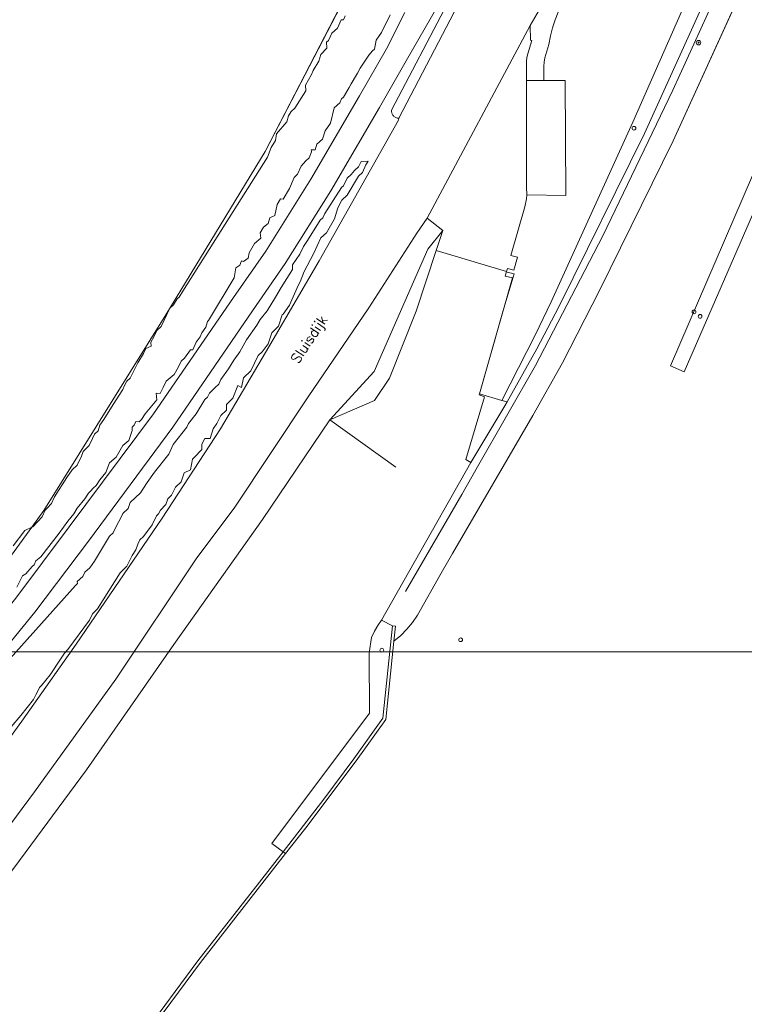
# Model space of a CAD drawing. Header units: metres. Extents: x 105376 to 107446, y 444190 to 447356.
# Tile 34 of 90: x 107168 to 107264, y 445757 to 445888. Entities that reach past the tile are written whole.
import ezdxf
from ezdxf.enums import TextEntityAlignment as Align

# ---------------------------------------------------------------- set-up
doc = ezdxf.new("R2010")
doc.units = ezdxf.units.M
doc.header["$MEASUREMENT"] = 0
for name, color, linetype, lineweight in [('begroeid terreindeel kenmerkpunt', 3, 'Continuous', 0), ('kunstwerkdeel plus 1 vlak', 4, 'Continuous', 0), ('onbegroeid terreindeel vlak', 5, 'Continuous', 0), ('ondersteunend wegdeel vlak', 2, 'Continuous', 0), ('openbare ruimte label tekst', 7, 'Continuous', 0), ('s_afsluitpaal', 7, 'Continuous', 0), ('s_bolder', 6, 'Continuous', 0), ('s_hectometerpaal', 7, 'Continuous', 0), ('s_meerpaal', 5, 'Continuous', 0), ('s_verkeersbordpaal', 7, 'Continuous', 0), ('s_zonnepaneel', 7, 'Continuous', 0), ('scheiding lijn', 7, 'Continuous', 0), ('scheiding vlak', 7, 'Continuous', 0), ('taludlijn', 5, 'Continuous', 0), ('waterdeel vlak', 4, 'Continuous', 0), ('wegdeel vlak', 2, 'Continuous', 0)]:
    doc.layers.add(name, color=color, linetype=linetype, lineweight=lineweight)
doc.styles.get("Standard").update_dxf_attribs({"font": 'romans.shx'})

msp = doc.modelspace()

# ---------------------------------------------------------------- linework, layer by layer
at = {"linetype": 'Continuous', "lineweight": 0, "flags": 128}
msp.add_lwpolyline([(107294.76, 445804.22), (106441.12, 445804.22), (106441.12, 446395.97), (107294.76, 446395.97)], close=True, dxfattribs=at)
msp.add_lwpolyline([(107294.76, 445804.22), (106441.12, 445804.22), (106441.12, 446395.97), (107294.76, 446395.97)], close=True, dxfattribs=at)
at = {"layer": 'begroeid terreindeel kenmerkpunt', "flags": 128}
for points in [[(107212.73, 445894.39), (107200.37, 445870.54), (107187.22, 445848.9), (107171.07, 445822.94), (107169.46, 445820.72), (107168.56, 445820.3), (107166.99, 445818.26)], [(107212.73, 445894.39), (107200.37, 445870.54), (107187.22, 445848.9), (107171.07, 445822.94), (107169.46, 445820.72), (107168.56, 445820.3), (107166.99, 445818.26)], [(107210.99, 445888.51), (107210.76, 445887.99), (107210.47, 445888.01), (107209.97, 445886.9), (107209.21, 445886.23), (107208.76, 445885.24), (107208.49, 445885.01), (107208.54, 445884.22), (107207.78, 445883.38), (107207.51, 445882.49), (107206.74, 445881.26), (107206.51, 445880.74), (107205.74, 445879.33), (107205.78, 445878.6), (107204.31, 445876.29), (107203.81, 445875.85), (107203.49, 445875.26), (107203.25, 445874.47), (107201.88, 445872.88), (107201.77, 445871.98), (107201.18, 445871.07), (107200.7, 445869.77), (107189.49, 445852.01), (107189.01, 445851.24), (107188.74, 445851), (107188.23, 445850.2), (107187.74, 445849.76), (107186.6, 445847.34), (107186.01, 445846.79), (107185.63, 445845.99), (107185.24, 445845.24), (107185.26, 445844.74), (107184.57, 445844.42), (107184.26, 445843.74), (107183.49, 445842.5), (107183.13, 445841.74), (107182.74, 445841.01), (107182.51, 445840.49), (107182.04, 445840.07), (107181.74, 445839.51), (107181.51, 445838.99), (107180.24, 445837.01), (107179.01, 445834.99), (107178.49, 445834.25), (107178.26, 445833.49), (107177.79, 445833.07), (107177.49, 445832.5), (107177.05, 445831.57), (107176.76, 445831.25), (107176.25, 445830.78), (107176.01, 445830), (107175.74, 445829.51), (107175.49, 445828.96), (107174.82, 445828.35), (107174.12, 445827.33), (107172.49, 445824.76), (107172.07, 445823.86), (107171.51, 445823.24), (107171.24, 445823), (107170.82, 445822.11), (107169.6, 445820.79), (107169.46, 445820.72), (107171.07, 445822.94), (107187.22, 445848.9), (107200.37, 445870.54), (107212.73, 445894.39)], [(107210.99, 445888.51), (107210.76, 445887.99), (107210.47, 445888.01), (107209.97, 445886.9), (107209.21, 445886.23), (107208.76, 445885.24), (107208.49, 445885.01), (107208.54, 445884.22), (107207.78, 445883.38), (107207.51, 445882.49), (107206.74, 445881.26), (107206.51, 445880.74), (107205.74, 445879.33), (107205.78, 445878.6), (107204.31, 445876.29), (107203.81, 445875.85), (107203.49, 445875.26), (107203.25, 445874.47), (107201.88, 445872.88), (107201.77, 445871.98), (107201.18, 445871.07), (107200.7, 445869.77), (107189.49, 445852.01), (107189.01, 445851.24), (107188.74, 445851), (107188.23, 445850.2), (107187.74, 445849.76), (107186.6, 445847.34), (107186.01, 445846.79), (107185.63, 445845.99), (107185.24, 445845.24), (107185.26, 445844.74), (107184.57, 445844.42), (107184.26, 445843.74), (107183.49, 445842.5), (107183.13, 445841.74), (107182.74, 445841.01), (107182.51, 445840.49), (107182.04, 445840.07), (107181.74, 445839.51), (107181.51, 445838.99), (107180.24, 445837.01), (107179.01, 445834.99), (107178.49, 445834.25), (107178.26, 445833.49), (107177.79, 445833.07), (107177.49, 445832.5), (107177.05, 445831.57), (107176.76, 445831.25), (107176.25, 445830.78), (107176.01, 445830), (107175.74, 445829.51), (107175.49, 445828.96), (107174.82, 445828.35), (107174.12, 445827.33), (107172.49, 445824.76), (107172.07, 445823.86), (107171.51, 445823.24), (107171.24, 445823), (107170.82, 445822.11), (107169.6, 445820.79), (107169.46, 445820.72), (107171.07, 445822.94), (107187.22, 445848.9), (107200.37, 445870.54), (107212.73, 445894.39)], [(107218.9, 445888.95), (107216.47, 445884.15), (107212.89, 445877.9), (107206.43, 445866.88), (107200.45, 445857.32), (107196.17, 445851.19), (107185.59, 445835.77), (107174.43, 445820.77), (107167.36, 445811.34), (107158.59, 445800.46), (107146.51, 445785.89), (107125.24, 445761.07), (107115.08, 445749.22)], [(107218.9, 445888.95), (107216.47, 445884.15), (107212.89, 445877.9), (107206.43, 445866.88), (107200.45, 445857.32), (107196.17, 445851.19), (107185.59, 445835.77), (107174.43, 445820.77), (107167.36, 445811.34), (107158.59, 445800.46), (107146.51, 445785.89), (107125.24, 445761.07), (107115.08, 445749.22)], [(107167.46, 445812.79), (107168.21, 445814.29), (107168.67, 445814.53), (107169.53, 445815.51), (107169.76, 445815.74), (107169.99, 445816.26), (107170.65, 445816.82), (107173.1, 445819.92), (107174.24, 445821.51), (107175.01, 445822.49), (107175.49, 445823.26), (107176.51, 445824.49), (107176.99, 445825.26), (107177.26, 445825.49), (107177.61, 445825.89), (107178.01, 445826.24), (107178.49, 445827.01), (107179.26, 445827.99), (107179.74, 445829.26), (107180.64, 445830.03), (107181.53, 445831.58), (107182.3, 445832.24), (107182.78, 445833.54), (107182.74, 445834.01), (107183.01, 445834.24), (107183.24, 445834.76), (107183.7, 445834.72), (107184.01, 445834.99), (107184.49, 445835.76), (107186.02, 445837.61), (107185.95, 445838.51), (107186.47, 445838.47), (107186.89, 445839.23), (107187.27, 445840.07), (107188.34, 445840.99), (107188.89, 445841.98), (107189.24, 445842.76), (107189.69, 445843.15), (107190.49, 445844.26), (107190.78, 445844.24), (107191.24, 445845.26), (107191.76, 445845.99), (107191.99, 445846.51), (107192.51, 445847.24), (107192.74, 445848.01), (107192.88, 445848.12), (107196.27, 445853.79), (107196.49, 445855.11), (107197.02, 445855.48), (107197.23, 445856.03), (107197.51, 445855.97), (107198.12, 445856.38), (107198.26, 445857.12), (107198.99, 445858.36), (107199.82, 445859.03), (107199.73, 445859.76), (107200.18, 445860.52), (107200.76, 445860.99), (107200.99, 445861.76), (107201.67, 445862.05), (107201.99, 445863.51), (107202.43, 445864.27), (107202.76, 445864.23), (107203.62, 445865.65), (107204.24, 445867.11), (107204.65, 445867.52), (107205.15, 445868.59), (107205.74, 445869.26), (107206.21, 445869.68), (107206.51, 445870.49), (107206.49, 445870.77), (107207.01, 445870.74), (107207.24, 445871.51), (107207.98, 445872.17), (107208.32, 445873.26), (107209.03, 445874.28), (107209.51, 445876.32), (107210.26, 445876.99), (107210.49, 445877.51), (107210.76, 445877.74), (107211.51, 445879.03), (107211.78, 445879.5), (107212.48, 445880.7), (107212.61, 445880.92), (107212.99, 445881.57), (107214.1, 445883.31), (107214.61, 445883.89), (107214.88, 445884.12), (107215.1, 445885.29), (107215.8, 445886.31), (107216.24, 445887.26), (107216.51, 445887.74), (107216.93, 445888.66)], [(107167.46, 445812.79), (107168.21, 445814.29), (107168.67, 445814.53), (107169.53, 445815.51), (107169.76, 445815.74), (107169.99, 445816.26), (107170.65, 445816.82), (107173.1, 445819.92), (107174.24, 445821.51), (107175.01, 445822.49), (107175.49, 445823.26), (107176.51, 445824.49), (107176.99, 445825.26), (107177.26, 445825.49), (107177.61, 445825.89), (107178.01, 445826.24), (107178.49, 445827.01), (107179.26, 445827.99), (107179.74, 445829.26), (107180.64, 445830.03), (107181.53, 445831.58), (107182.3, 445832.24), (107182.78, 445833.54), (107182.74, 445834.01), (107183.01, 445834.24), (107183.24, 445834.76), (107183.7, 445834.72), (107184.01, 445834.99), (107184.49, 445835.76), (107186.02, 445837.61), (107185.95, 445838.51), (107186.47, 445838.47), (107186.89, 445839.23), (107187.27, 445840.07), (107188.34, 445840.99), (107188.89, 445841.98), (107189.24, 445842.76), (107189.69, 445843.15), (107190.49, 445844.26), (107190.78, 445844.24), (107191.24, 445845.26), (107191.76, 445845.99), (107191.99, 445846.51), (107192.51, 445847.24), (107192.74, 445848.01), (107192.88, 445848.12), (107196.27, 445853.79), (107196.49, 445855.11), (107197.02, 445855.48), (107197.23, 445856.03), (107197.51, 445855.97), (107198.12, 445856.38), (107198.26, 445857.12), (107198.99, 445858.36), (107199.82, 445859.03), (107199.73, 445859.76), (107200.18, 445860.52), (107200.76, 445860.99), (107200.99, 445861.76), (107201.67, 445862.05), (107201.99, 445863.51), (107202.43, 445864.27), (107202.76, 445864.23), (107203.62, 445865.65), (107204.24, 445867.11), (107204.65, 445867.52), (107205.15, 445868.59), (107205.74, 445869.26), (107206.21, 445869.68), (107206.51, 445870.49), (107206.49, 445870.77), (107207.01, 445870.74), (107207.24, 445871.51), (107207.98, 445872.17), (107208.32, 445873.26), (107209.03, 445874.28), (107209.51, 445876.32), (107210.26, 445876.99), (107210.49, 445877.51), (107210.76, 445877.74), (107211.51, 445879.03), (107211.78, 445879.5), (107212.48, 445880.7), (107212.61, 445880.92), (107212.99, 445881.57), (107214.1, 445883.31), (107214.61, 445883.89), (107214.88, 445884.12), (107215.1, 445885.29), (107215.8, 445886.31), (107216.24, 445887.26), (107216.51, 445887.74), (107216.93, 445888.66)], [(107216.93, 445888.66), (107216.51, 445887.74), (107216.24, 445887.26), (107215.8, 445886.31), (107215.1, 445885.29), (107214.88, 445884.12), (107214.61, 445883.89), (107214.1, 445883.31), (107212.99, 445881.57), (107212.61, 445880.92), (107212.48, 445880.7), (107211.78, 445879.5), (107211.51, 445879.03), (107210.76, 445877.74), (107210.49, 445877.51), (107210.26, 445876.99), (107209.51, 445876.32), (107209.03, 445874.28), (107208.32, 445873.26), (107207.98, 445872.17), (107207.24, 445871.51), (107207.01, 445870.74), (107206.49, 445870.77), (107206.51, 445870.49), (107206.21, 445869.68), (107205.74, 445869.26), (107205.15, 445868.59), (107204.65, 445867.52), (107204.24, 445867.11), (107203.62, 445865.65), (107202.76, 445864.23), (107202.43, 445864.27), (107201.99, 445863.51), (107201.67, 445862.05), (107200.99, 445861.76), (107200.76, 445860.99), (107200.18, 445860.52), (107199.73, 445859.76), (107199.82, 445859.03), (107198.99, 445858.36), (107198.26, 445857.12), (107198.12, 445856.38), (107197.51, 445855.97), (107197.23, 445856.03), (107197.02, 445855.48), (107196.49, 445855.11), (107196.27, 445853.79), (107192.88, 445848.12), (107192.74, 445848.01), (107192.51, 445847.24), (107191.99, 445846.51), (107191.76, 445845.99), (107191.24, 445845.26), (107190.78, 445844.24), (107190.49, 445844.26), (107189.69, 445843.15), (107189.24, 445842.76), (107188.89, 445841.98), (107188.34, 445840.99), (107187.27, 445840.07), (107186.89, 445839.23), (107186.47, 445838.47), (107185.95, 445838.51), (107186.02, 445837.61), (107184.49, 445835.76), (107184.01, 445834.99), (107183.7, 445834.72), (107183.24, 445834.76), (107183.01, 445834.24), (107182.74, 445834.01), (107182.78, 445833.54), (107182.3, 445832.24), (107181.53, 445831.58), (107180.64, 445830.03), (107179.74, 445829.26), (107179.26, 445827.99), (107178.49, 445827.01), (107178.01, 445826.24), (107177.61, 445825.89), (107177.26, 445825.49), (107176.99, 445825.26), (107176.51, 445824.49), (107175.49, 445823.26), (107175.01, 445822.49), (107174.24, 445821.51), (107173.1, 445819.92), (107170.65, 445816.82), (107169.99, 445816.26), (107169.76, 445815.74), (107169.53, 445815.51), (107168.67, 445814.53), (107168.21, 445814.29), (107167.46, 445812.79)], [(107216.93, 445888.66), (107216.51, 445887.74), (107216.24, 445887.26), (107215.8, 445886.31), (107215.1, 445885.29), (107214.88, 445884.12), (107214.61, 445883.89), (107214.1, 445883.31), (107212.99, 445881.57), (107212.61, 445880.92), (107212.48, 445880.7), (107211.78, 445879.5), (107211.51, 445879.03), (107210.76, 445877.74), (107210.49, 445877.51), (107210.26, 445876.99), (107209.51, 445876.32), (107209.03, 445874.28), (107208.32, 445873.26), (107207.98, 445872.17), (107207.24, 445871.51), (107207.01, 445870.74), (107206.49, 445870.77), (107206.51, 445870.49), (107206.21, 445869.68), (107205.74, 445869.26), (107205.15, 445868.59), (107204.65, 445867.52), (107204.24, 445867.11), (107203.62, 445865.65), (107202.76, 445864.23), (107202.43, 445864.27), (107201.99, 445863.51), (107201.67, 445862.05), (107200.99, 445861.76), (107200.76, 445860.99), (107200.18, 445860.52), (107199.73, 445859.76), (107199.82, 445859.03), (107198.99, 445858.36), (107198.26, 445857.12), (107198.12, 445856.38), (107197.51, 445855.97), (107197.23, 445856.03), (107197.02, 445855.48), (107196.49, 445855.11), (107196.27, 445853.79), (107192.88, 445848.12), (107192.74, 445848.01), (107192.51, 445847.24), (107191.99, 445846.51), (107191.76, 445845.99), (107191.24, 445845.26), (107190.78, 445844.24), (107190.49, 445844.26), (107189.69, 445843.15), (107189.24, 445842.76), (107188.89, 445841.98), (107188.34, 445840.99), (107187.27, 445840.07), (107186.89, 445839.23), (107186.47, 445838.47), (107185.95, 445838.51), (107186.02, 445837.61), (107184.49, 445835.76), (107184.01, 445834.99), (107183.7, 445834.72), (107183.24, 445834.76), (107183.01, 445834.24), (107182.74, 445834.01), (107182.78, 445833.54), (107182.3, 445832.24), (107181.53, 445831.58), (107180.64, 445830.03), (107179.74, 445829.26), (107179.26, 445827.99), (107178.49, 445827.01), (107178.01, 445826.24), (107177.61, 445825.89), (107177.26, 445825.49), (107176.99, 445825.26), (107176.51, 445824.49), (107175.49, 445823.26), (107175.01, 445822.49), (107174.24, 445821.51), (107173.1, 445819.92), (107170.65, 445816.82), (107169.99, 445816.26), (107169.76, 445815.74), (107169.53, 445815.51), (107168.67, 445814.53), (107168.21, 445814.29), (107167.46, 445812.79)], [(107166.99, 445818.26), (107168.56, 445820.3), (107169.46, 445820.72), (107169.6, 445820.79), (107170.82, 445822.11), (107171.24, 445823), (107171.51, 445823.24), (107172.07, 445823.86), (107172.49, 445824.76), (107174.12, 445827.33), (107174.82, 445828.35), (107175.49, 445828.96), (107175.74, 445829.51), (107176.01, 445830), (107176.25, 445830.78), (107176.76, 445831.25), (107177.05, 445831.57), (107177.49, 445832.5), (107177.79, 445833.07), (107178.26, 445833.49), (107178.49, 445834.25), (107179.01, 445834.99), (107180.24, 445837.01), (107181.51, 445838.99), (107181.74, 445839.51), (107182.04, 445840.07), (107182.51, 445840.49), (107182.74, 445841.01), (107183.13, 445841.74), (107183.49, 445842.5), (107184.26, 445843.74), (107184.57, 445844.42), (107185.26, 445844.74), (107185.24, 445845.24), (107185.63, 445845.99), (107186.01, 445846.79), (107186.6, 445847.34), (107187.74, 445849.76), (107188.23, 445850.2), (107188.74, 445851), (107189.01, 445851.24), (107189.49, 445852.01), (107200.7, 445869.77), (107201.18, 445871.07), (107201.77, 445871.98), (107201.88, 445872.88), (107203.25, 445874.47), (107203.49, 445875.26), (107203.81, 445875.85), (107204.31, 445876.29), (107205.78, 445878.6), (107205.74, 445879.33), (107206.51, 445880.74), (107206.74, 445881.26), (107207.51, 445882.49), (107207.78, 445883.38), (107208.54, 445884.22), (107208.49, 445885.01), (107208.76, 445885.24), (107209.21, 445886.23), (107209.97, 445886.9), (107210.47, 445888.01), (107210.76, 445887.99), (107210.99, 445888.51)], [(107166.99, 445818.26), (107168.56, 445820.3), (107169.46, 445820.72), (107169.6, 445820.79), (107170.82, 445822.11), (107171.24, 445823), (107171.51, 445823.24), (107172.07, 445823.86), (107172.49, 445824.76), (107174.12, 445827.33), (107174.82, 445828.35), (107175.49, 445828.96), (107175.74, 445829.51), (107176.01, 445830), (107176.25, 445830.78), (107176.76, 445831.25), (107177.05, 445831.57), (107177.49, 445832.5), (107177.79, 445833.07), (107178.26, 445833.49), (107178.49, 445834.25), (107179.01, 445834.99), (107180.24, 445837.01), (107181.51, 445838.99), (107181.74, 445839.51), (107182.04, 445840.07), (107182.51, 445840.49), (107182.74, 445841.01), (107183.13, 445841.74), (107183.49, 445842.5), (107184.26, 445843.74), (107184.57, 445844.42), (107185.26, 445844.74), (107185.24, 445845.24), (107185.63, 445845.99), (107186.01, 445846.79), (107186.6, 445847.34), (107187.74, 445849.76), (107188.23, 445850.2), (107188.74, 445851), (107189.01, 445851.24), (107189.49, 445852.01), (107200.7, 445869.77), (107201.18, 445871.07), (107201.77, 445871.98), (107201.88, 445872.88), (107203.25, 445874.47), (107203.49, 445875.26), (107203.81, 445875.85), (107204.31, 445876.29), (107205.78, 445878.6), (107205.74, 445879.33), (107206.51, 445880.74), (107206.74, 445881.26), (107207.51, 445882.49), (107207.78, 445883.38), (107208.54, 445884.22), (107208.49, 445885.01), (107208.76, 445885.24), (107209.21, 445886.23), (107209.97, 445886.9), (107210.47, 445888.01), (107210.76, 445887.99), (107210.99, 445888.51)], [(107163.54, 445799.98), (107175.24, 445813.01), (107175.51, 445813.25), (107175.49, 445813.52), (107176.24, 445814.21), (107176.49, 445814.76), (107177.14, 445815.35), (107177.76, 445816.24), (107179.77, 445819.55), (107180.26, 445819.99), (107180.74, 445821.01), (107181.26, 445821.99), (107181.51, 445822.54), (107182.25, 445823.22), (107182.49, 445824), (107183.86, 445825.27), (107184.74, 445826.64), (107185.74, 445828.01), (107187.61, 445830.43), (107188.21, 445831.71), (107190.01, 445833.99), (107190.24, 445834.5), (107191.26, 445835.75), (107192.37, 445837.64), (107192.76, 445837.99), (107192.99, 445838.51), (107193.38, 445838.87), (107193.74, 445839.26), (107194.24, 445839.71), (107194.53, 445840.33), (107195.51, 445841.74), (107196.24, 445842.89), (107197.01, 445843.99), (107197.93, 445845.58), (107199.26, 445847.5), (107199.74, 445848.26), (107200.63, 445849.41), (107201.76, 445851.24), (107202.49, 445852.5), (107204.02, 445854.91), (107203.99, 445855.5), (107204.97, 445856.92), (107205.45, 445857.94), (107206.01, 445858.74), (107207.66, 445861.42), (107208.01, 445861.74), (107208.27, 445862.31), (107210.49, 445865.75), (107210.76, 445865.99), (107211.24, 445867.01), (107211.76, 445867.49), (107212.24, 445868.01), (107212.76, 445868.49), (107213.1, 445869.23), (107214.02, 445869.27), (107213.74, 445868.75), (107213.28, 445867.77), (107212.74, 445867.26), (107211.26, 445864.74), (107210.56, 445864.1), (107210.02, 445863.07), (107209.55, 445861.61), (107208.51, 445859.74), (107207.78, 445859.07), (107206.78, 445856.97), (107205.54, 445854.61), (107205.01, 445853.24), (107204.74, 445852.76), (107203.6, 445850.16), (107202.76, 445848.99), (107202.62, 445848.88), (107202.13, 445847.36), (107201.25, 445846.52), (107200.77, 445845.03), (107200, 445844), (107199.46, 445843.48), (107198.48, 445841.46), (107197.5, 445840.52), (107197.25, 445839.24), (107196.75, 445839.51), (107196.09, 445837.83), (107195.24, 445837.01), (107195.25, 445836.25), (107194.5, 445835.53), (107194, 445834.5), (107193.5, 445833.75), (107193.09, 445832.49), (107192.38, 445832.5), (107192, 445831.75), (107192.01, 445831.05), (107191, 445830), (107190.75, 445829.75), (107190.48, 445828.35), (107189.64, 445827.95), (107189.25, 445826.73), (107188.52, 445826.04), (107188.25, 445825.5), (107187.99, 445824.98), (107187.5, 445824.5), (107187.24, 445823.72), (107186.5, 445823), (107186.25, 445822.5), (107185.98, 445822.24), (107185.41, 445821.06), (107184.25, 445819.5), (107183.77, 445819.04), (107183.5, 445818.5), (107183.25, 445817.75), (107182.75, 445817), (107182.04, 445815.55), (107181.63, 445815.12), (107181.18, 445814.69), (107178.17, 445809.93), (107177.75, 445809.5), (107177.5, 445809.25), (107177.1, 445808.42), (107174.25, 445804.5), (107173.79, 445804.05), (107173.25, 445803.25), (107171.89, 445801.18), (107170.75, 445799.75), (107170.5, 445799.5), (107170.25, 445799), (107170, 445798.5), (107169.7, 445797.89), (107168, 445795.75), (107166.75, 445794.25)], [(107163.54, 445799.98), (107175.24, 445813.01), (107175.51, 445813.25), (107175.49, 445813.52), (107176.24, 445814.21), (107176.49, 445814.76), (107177.14, 445815.35), (107177.76, 445816.24), (107179.77, 445819.55), (107180.26, 445819.99), (107180.74, 445821.01), (107181.26, 445821.99), (107181.51, 445822.54), (107182.25, 445823.22), (107182.49, 445824), (107183.86, 445825.27), (107184.74, 445826.64), (107185.74, 445828.01), (107187.61, 445830.43), (107188.21, 445831.71), (107190.01, 445833.99), (107190.24, 445834.5), (107191.26, 445835.75), (107192.37, 445837.64), (107192.76, 445837.99), (107192.99, 445838.51), (107193.38, 445838.87), (107193.74, 445839.26), (107194.24, 445839.71), (107194.53, 445840.33), (107195.51, 445841.74), (107196.24, 445842.89), (107197.01, 445843.99), (107197.93, 445845.58), (107199.26, 445847.5), (107199.74, 445848.26), (107200.63, 445849.41), (107201.76, 445851.24), (107202.49, 445852.5), (107204.02, 445854.91), (107203.99, 445855.5), (107204.97, 445856.92), (107205.45, 445857.94), (107206.01, 445858.74), (107207.66, 445861.42), (107208.01, 445861.74), (107208.27, 445862.31), (107210.49, 445865.75), (107210.76, 445865.99), (107211.24, 445867.01), (107211.76, 445867.49), (107212.24, 445868.01), (107212.76, 445868.49), (107213.1, 445869.23), (107214.02, 445869.27), (107213.74, 445868.75), (107213.28, 445867.77), (107212.74, 445867.26), (107211.26, 445864.74), (107210.56, 445864.1), (107210.02, 445863.07), (107209.55, 445861.61), (107208.51, 445859.74), (107207.78, 445859.07), (107206.78, 445856.97), (107205.54, 445854.61), (107205.01, 445853.24), (107204.74, 445852.76), (107203.6, 445850.16), (107202.76, 445848.99), (107202.62, 445848.88), (107202.13, 445847.36), (107201.25, 445846.52), (107200.77, 445845.03), (107200, 445844), (107199.46, 445843.48), (107198.48, 445841.46), (107197.5, 445840.52), (107197.25, 445839.24), (107196.75, 445839.51), (107196.09, 445837.83), (107195.24, 445837.01), (107195.25, 445836.25), (107194.5, 445835.53), (107194, 445834.5), (107193.5, 445833.75), (107193.09, 445832.49), (107192.38, 445832.5), (107192, 445831.75), (107192.01, 445831.05), (107191, 445830), (107190.75, 445829.75), (107190.48, 445828.35), (107189.64, 445827.95), (107189.25, 445826.73), (107188.52, 445826.04), (107188.25, 445825.5), (107187.99, 445824.98), (107187.5, 445824.5), (107187.24, 445823.72), (107186.5, 445823), (107186.25, 445822.5), (107185.98, 445822.24), (107185.41, 445821.06), (107184.25, 445819.5), (107183.77, 445819.04), (107183.5, 445818.5), (107183.25, 445817.75), (107182.75, 445817), (107182.04, 445815.55), (107181.63, 445815.12), (107181.18, 445814.69), (107178.17, 445809.93), (107177.75, 445809.5), (107177.5, 445809.25), (107177.1, 445808.42), (107174.25, 445804.5), (107173.79, 445804.05), (107173.25, 445803.25), (107171.89, 445801.18), (107170.75, 445799.75), (107170.5, 445799.5), (107170.25, 445799), (107170, 445798.5), (107169.7, 445797.89), (107168, 445795.75), (107166.75, 445794.25)]]:
    msp.add_lwpolyline(points, dxfattribs=at)
msp.add_lwpolyline([(107191.34, 445816.66), (107196.26, 445823.25), (107206.09, 445838.03), (107214.13, 445849.8), (107220.47, 445859.72), (107221.85, 445861.72), (107223.91, 445860.07), (107221.94, 445857.58), (107214.81, 445841.38), (107208.94, 445834.95), (107200.04, 445821.75), (107188.26, 445805.18), (107176.7, 445788.55), (107167.09, 445775.53), (107154.37, 445758.79), (107152.43, 445761.59), (107153.8, 445764.42), (107161.13, 445773.96), (107169.82, 445785.67), (107180.61, 445800.59)], close=True, dxfattribs=at)
msp.add_lwpolyline([(107191.34, 445816.66), (107196.26, 445823.25), (107206.09, 445838.03), (107214.13, 445849.8), (107220.47, 445859.72), (107221.85, 445861.72), (107223.91, 445860.07), (107221.94, 445857.58), (107214.81, 445841.38), (107208.94, 445834.95), (107200.04, 445821.75), (107188.26, 445805.18), (107176.7, 445788.55), (107167.09, 445775.53), (107154.37, 445758.79), (107152.43, 445761.59), (107153.8, 445764.42), (107161.13, 445773.96), (107169.82, 445785.67), (107180.61, 445800.59)], close=True, dxfattribs=at)
at = {"layer": 'kunstwerkdeel plus 1 vlak', "flags": 128}
msp.add_lwpolyline([(107278.16, 445892.56), (107255.91, 445841.33), (107254.11, 445842.11), (107314.07, 445981.44), (107315.88, 445980.58)], close=True, dxfattribs=at)
msp.add_lwpolyline([(107278.16, 445892.56), (107255.91, 445841.33), (107254.11, 445842.11), (107314.07, 445981.44), (107315.88, 445980.58)], close=True, dxfattribs=at)
at = {"layer": 'onbegroeid terreindeel vlak', "flags": 128}
for points in [[(107271.7, 445909.85), (107254.44, 445871.94), (107244.67, 445852.12), (107239.77, 445842.53), (107235.84, 445835.52), (107225.22, 445817.26), (107223.71, 445814.66), (107220.58, 445809.07), (107219.91, 445808.11), (107219.16, 445807.22), (107218.34, 445806.39), (107217.45, 445805.63), (107217.66, 445807.62), (107217.26, 445807.67), (107215.82, 445808.4), (107227.63, 445829.3), (107232.15, 445836.83), (107232.43, 445837.33), (107236.39, 445844.36), (107239.29, 445849.93), (107250.65, 445872.94), (107270.19, 445916.05)], [(107271.7, 445909.85), (107254.44, 445871.94), (107244.67, 445852.12), (107239.77, 445842.53), (107235.84, 445835.52), (107225.22, 445817.26), (107223.71, 445814.66), (107220.58, 445809.07), (107219.91, 445808.11), (107219.16, 445807.22), (107218.34, 445806.39), (107217.45, 445805.63), (107217.66, 445807.62), (107217.26, 445807.67), (107215.82, 445808.4), (107227.63, 445829.3), (107232.15, 445836.83), (107232.43, 445837.33), (107236.39, 445844.36), (107239.29, 445849.93), (107250.65, 445872.94), (107270.19, 445916.05)], [(107167.09, 445775.53), (107176.7, 445788.55), (107188.26, 445805.18), (107200.04, 445821.75), (107208.94, 445834.95), (107214.87, 445837.52), (107216.88, 445840.51), (107220.39, 445849.37), (107223.03, 445857.4), (107232.35, 445854.63), (107232.17, 445854), (107233.14, 445853.78), (107228.79, 445838.4), (107228.74, 445838.26), (107229.43, 445838.01), (107226.96, 445829.72), (107227.63, 445829.3), (107215.82, 445808.4), (107215.3, 445807.68), (107214.85, 445806.93), (107214.47, 445806.13), (107214.16, 445804.07), (107214.22, 445796.1), (107201.25, 445778.81), (107202.78, 445777.71), (107199.63, 445773.68), (107191.47, 445763.23), (107176.72, 445743.28)], [(107167.09, 445775.53), (107176.7, 445788.55), (107188.26, 445805.18), (107200.04, 445821.75), (107208.94, 445834.95), (107214.87, 445837.52), (107216.88, 445840.51), (107220.39, 445849.37), (107223.03, 445857.4), (107232.35, 445854.63), (107232.17, 445854), (107233.14, 445853.78), (107228.79, 445838.4), (107228.74, 445838.26), (107229.43, 445838.01), (107226.96, 445829.72), (107227.63, 445829.3), (107215.82, 445808.4), (107215.3, 445807.68), (107214.85, 445806.93), (107214.47, 445806.13), (107214.16, 445804.07), (107214.22, 445796.1), (107201.25, 445778.81), (107202.78, 445777.71), (107199.63, 445773.68), (107191.47, 445763.23), (107176.72, 445743.28)]]:
    msp.add_lwpolyline(points, dxfattribs=at)
for points in [[(107208.94, 445834.95), (107214.81, 445841.38), (107221.94, 445857.58), (107223.91, 445860.07), (107223.03, 445857.4), (107220.39, 445849.37), (107216.88, 445840.51), (107214.87, 445837.52)], [(107208.94, 445834.95), (107214.81, 445841.38), (107221.94, 445857.58), (107223.91, 445860.07), (107223.03, 445857.4), (107220.39, 445849.37), (107216.88, 445840.51), (107214.87, 445837.52)], [(107217.26, 445807.67), (107215.97, 445795.41), (107212.12, 445790.01), (107208.17, 445784.68), (107202.78, 445777.71), (107201.25, 445778.81), (107214.22, 445796.1), (107214.16, 445804.07), (107214.47, 445806.13), (107214.85, 445806.93), (107215.3, 445807.68), (107215.82, 445808.4)], [(107217.26, 445807.67), (107215.97, 445795.41), (107212.12, 445790.01), (107208.17, 445784.68), (107202.78, 445777.71), (107201.25, 445778.81), (107214.22, 445796.1), (107214.16, 445804.07), (107214.47, 445806.13), (107214.85, 445806.93), (107215.3, 445807.68), (107215.82, 445808.4)]]:
    msp.add_lwpolyline(points, close=True, dxfattribs=at)
at = {"layer": 'ondersteunend wegdeel vlak', "flags": 128}
for points in [[(107312.78, 446024.23), (107289.13, 445963.88), (107282.18, 445946.5), (107273.84, 445925.12), (107270.19, 445916.05), (107250.65, 445872.94), (107239.29, 445849.93), (107236.39, 445844.36), (107232.43, 445837.33), (107231.75, 445837.53), (107236.16, 445846.19), (107238.26, 445850.59), (107249.12, 445874.43), (107257.3, 445893.13), (107260.35, 445899.82), (107266.33, 445912.13), (107268.95, 445918.1), (107272.04, 445925.66), (107277.26, 445939.33), (107287.44, 445964.53), (107291.77, 445976.26)], [(107312.78, 446024.23), (107289.13, 445963.88), (107282.18, 445946.5), (107273.84, 445925.12), (107270.19, 445916.05), (107250.65, 445872.94), (107239.29, 445849.93), (107236.39, 445844.36), (107232.43, 445837.33), (107231.75, 445837.53), (107236.16, 445846.19), (107238.26, 445850.59), (107249.12, 445874.43), (107257.3, 445893.13), (107260.35, 445899.82), (107266.33, 445912.13), (107268.95, 445918.1), (107272.04, 445925.66), (107277.26, 445939.33), (107287.44, 445964.53), (107291.77, 445976.26)], [(107117.13, 445747.21), (107128.06, 445759.9), (107148.82, 445783.97), (107160.96, 445798.55), (107169.86, 445809.47), (107176.97, 445818.89), (107188.16, 445834), (107198.7, 445849.42), (107203.05, 445855.69), (107209.08, 445865.33), (107215.54, 445876.35), (107219.05, 445882.54), (107224.94, 445892.82)], [(107257.3, 445893.13), (107249.12, 445874.43), (107238.26, 445850.59), (107236.16, 445846.19), (107231.75, 445837.53), (107228.79, 445838.4), (107233.14, 445853.78), (107232.17, 445854), (107232.35, 445854.63), (107232.48, 445855.03), (107233.34, 445854.79), (107233.83, 445856.52), (107232.95, 445856.77), (107234.79, 445863.19), (107235.01, 445864.24), (107235.04, 445864.77), (107240.21, 445864.69), (107240.15, 445879.96), (107237.32, 445879.95), (107237.31, 445881.84), (107237.33, 445882.38), (107237.42, 445882.97), (107237.96, 445884.72), (107238.19, 445885.87), (107238.46, 445886.94), (107238.8, 445887.99), (107239.19, 445889.02)], [(107257.3, 445893.13), (107249.12, 445874.43), (107238.26, 445850.59), (107236.16, 445846.19), (107231.75, 445837.53), (107228.79, 445838.4), (107233.14, 445853.78), (107232.17, 445854), (107232.35, 445854.63), (107232.48, 445855.03), (107233.34, 445854.79), (107233.83, 445856.52), (107232.95, 445856.77), (107234.79, 445863.19), (107235.01, 445864.24), (107235.04, 445864.77), (107240.21, 445864.69), (107240.15, 445879.96), (107237.32, 445879.95), (107237.31, 445881.84), (107237.33, 445882.38), (107237.42, 445882.97), (107237.96, 445884.72), (107238.19, 445885.87), (107238.46, 445886.94), (107238.8, 445887.99), (107239.19, 445889.02)], [(107224.58, 445890.23), (107217.13, 445876), (107217.13, 445875.9), (107217.13, 445875.8), (107217.15, 445875.7), (107217.18, 445875.61), (107217.21, 445875.51), (107217.26, 445875.43), (107217.31, 445875.34), (107217.38, 445875.27), (107217.45, 445875.19), (107217.52, 445875.13), (107217.61, 445875.08), (107217.69, 445875.03), (107217.79, 445874.99), (107217.88, 445874.97), (107217.98, 445874.95), (107218.08, 445874.94), (107218.03, 445874.7), (107207.54, 445856.05), (107201.43, 445845.61), (107194.48, 445833.77), (107186.74, 445821.92), (107175.33, 445805.23), (107168.15, 445795.01), (107159.79, 445783.53)], [(107239.19, 445889.02), (107238.8, 445887.99), (107238.46, 445886.94), (107238.19, 445885.87), (107237.96, 445884.72), (107237.42, 445882.97), (107237.33, 445882.38), (107237.31, 445881.84), (107237.32, 445879.95), (107235.03, 445879.95), (107235.03, 445881.77), (107235.02, 445882.16), (107235.03, 445882.55), (107235.07, 445882.94), (107235.15, 445883.33), (107235.7, 445885.24), (107235.52, 445885.28), (107235.5, 445887.25), (107237.36, 445890.43)], [(107239.19, 445889.02), (107238.8, 445887.99), (107238.46, 445886.94), (107238.19, 445885.87), (107237.96, 445884.72), (107237.42, 445882.97), (107237.33, 445882.38), (107237.31, 445881.84), (107237.32, 445879.95), (107235.03, 445879.95), (107235.03, 445881.77), (107235.02, 445882.16), (107235.03, 445882.55), (107235.07, 445882.94), (107235.15, 445883.33), (107235.7, 445885.24), (107235.52, 445885.28), (107235.5, 445887.25), (107237.36, 445890.43)], [(107166.75, 445794.25), (107168, 445795.75), (107169.7, 445797.89), (107170, 445798.5), (107170.25, 445799), (107170.5, 445799.5), (107170.75, 445799.75), (107171.89, 445801.18), (107173.25, 445803.25), (107173.79, 445804.05), (107174.25, 445804.5), (107177.1, 445808.42), (107177.5, 445809.25), (107177.75, 445809.5), (107178.17, 445809.93), (107181.18, 445814.69), (107181.63, 445815.12), (107182.04, 445815.55), (107182.75, 445817), (107183.25, 445817.75), (107183.5, 445818.5), (107183.77, 445819.04), (107184.25, 445819.5), (107185.41, 445821.06), (107185.98, 445822.24), (107186.25, 445822.5), (107186.5, 445823), (107187.24, 445823.72), (107187.5, 445824.5), (107187.99, 445824.98), (107188.25, 445825.5), (107188.52, 445826.04), (107189.25, 445826.73), (107189.64, 445827.95), (107190.48, 445828.35), (107190.75, 445829.75), (107191, 445830), (107192.01, 445831.05), (107192, 445831.75), (107192.38, 445832.5), (107193.09, 445832.49), (107193.5, 445833.75), (107194, 445834.5), (107194.5, 445835.53), (107195.25, 445836.25), (107195.24, 445837.01), (107196.09, 445837.83), (107196.75, 445839.51), (107197.25, 445839.24), (107197.5, 445840.52), (107198.48, 445841.46), (107199.46, 445843.48), (107200, 445844), (107200.77, 445845.03), (107201.25, 445846.52), (107202.13, 445847.36), (107202.62, 445848.88), (107202.76, 445848.99), (107203.6, 445850.16), (107204.74, 445852.76), (107205.01, 445853.24), (107205.54, 445854.61), (107206.78, 445856.97), (107207.78, 445859.07), (107208.51, 445859.74), (107209.55, 445861.61), (107210.02, 445863.07), (107210.56, 445864.1), (107211.26, 445864.74), (107212.74, 445867.26), (107213.28, 445867.77), (107213.74, 445868.75), (107214.02, 445869.27), (107213.1, 445869.23), (107212.76, 445868.49), (107212.24, 445868.01), (107211.76, 445867.49), (107211.24, 445867.01), (107210.76, 445865.99), (107210.49, 445865.75), (107208.27, 445862.31), (107208.01, 445861.74), (107207.66, 445861.42), (107206.01, 445858.74), (107205.45, 445857.94), (107204.97, 445856.92), (107203.99, 445855.5), (107204.02, 445854.91), (107202.49, 445852.5), (107201.76, 445851.24), (107200.63, 445849.41), (107199.74, 445848.26), (107199.26, 445847.5), (107197.93, 445845.58), (107197.01, 445843.99), (107196.24, 445842.89), (107195.51, 445841.74), (107194.53, 445840.33), (107194.24, 445839.71), (107193.74, 445839.26), (107193.38, 445838.87), (107192.99, 445838.51), (107192.76, 445837.99), (107192.37, 445837.64), (107191.26, 445835.75), (107190.24, 445834.5), (107190.01, 445833.99), (107188.21, 445831.71), (107187.61, 445830.43), (107185.74, 445828.01), (107184.74, 445826.64), (107183.86, 445825.27), (107182.49, 445824), (107182.25, 445823.22), (107181.51, 445822.54), (107181.26, 445821.99), (107180.74, 445821.01), (107180.26, 445819.99), (107179.77, 445819.55), (107177.76, 445816.24), (107177.14, 445815.35), (107176.49, 445814.76), (107176.24, 445814.21), (107175.49, 445813.52), (107175.51, 445813.25), (107175.24, 445813.01), (107163.54, 445799.98)]]:
    msp.add_lwpolyline(points, dxfattribs=at)
msp.add_lwpolyline([(107228.74, 445838.26), (107228.79, 445838.4), (107231.75, 445837.53), (107232.43, 445837.33), (107232.15, 445836.83), (107227.63, 445829.3), (107226.96, 445829.72), (107229.43, 445838.01)], close=True, dxfattribs=at)
msp.add_lwpolyline([(107228.74, 445838.26), (107228.79, 445838.4), (107231.75, 445837.53), (107232.43, 445837.33), (107232.15, 445836.83), (107227.63, 445829.3), (107226.96, 445829.72), (107229.43, 445838.01)], close=True, dxfattribs=at)
at = {"layer": 's_afsluitpaal', "color": 7, "linetype": 'Continuous', "lineweight": 0, "flags": 128}
for points in [[(107257.51, 445884.97, 1), (107258.11, 445884.97, 1)], [(107257.74, 445884.97, 1), (107257.87, 445884.97, 1)]]:
    msp.add_lwpolyline(points, format="xyb", close=True, dxfattribs=at)
at = {"layer": 's_bolder', "color": 253, "linetype": 'Continuous', "lineweight": 0, "flags": 128}
msp.add_lwpolyline([(107215.59, 445804.43, 1), (107216.09, 445804.43, 1)], format="xyb", close=True, dxfattribs=at)
at = {"layer": 's_hectometerpaal', "color": 7, "linetype": 'Continuous', "lineweight": 0, "flags": 128}
msp.add_lwpolyline([(107249, 445873.62, 1), (107249.5, 445873.62, 1)], format="xyb", close=True, dxfattribs=at)
at = {"layer": 's_meerpaal', "color": 7, "linetype": 'Continuous', "lineweight": 0, "flags": 128}
for points in [[(107256.96, 445849.28, 1), (107257.46, 445849.28, 1)], [(107226.03, 445805.81, 1), (107226.53, 445805.81, 1)]]:
    msp.add_lwpolyline(points, format="xyb", close=True, dxfattribs=at)
at = {"layer": 's_verkeersbordpaal', "color": 7, "linetype": 'Continuous', "lineweight": 0, "flags": 128}
msp.add_lwpolyline([(107257.76, 445848.68, 1), (107258.26, 445848.68, 1)], format="xyb", close=True, dxfattribs=at)
at = {"layer": 's_zonnepaneel', "color": 7, "linetype": 'Continuous', "lineweight": 0, "flags": 128}
msp.add_lwpolyline([(107257.76, 445848.68, 1), (107258.26, 445848.68, 1)], format="xyb", close=True, dxfattribs=at)
at = {"layer": 'scheiding lijn'}
for p, q in [((107254.44, 445871.94), (107271.7, 445909.85)), ((107254.42, 445878.67), (107264.97, 445901.89)), ((107200.37, 445870.54), (107212.73, 445894.39)), ((107245.11, 445859.36), (107254.42, 445878.67)), ((107244.67, 445852.12), (107254.44, 445871.94)), ((107187.22, 445848.9), (107200.37, 445870.54)), ((107236.19, 445842.17), (107245.11, 445859.36)), ((107214.81, 445841.38), (107221.94, 445857.58)), ((107239.77, 445842.53), (107244.67, 445852.12)), ((107171.07, 445822.94), (107187.22, 445848.9)), ((107228.51, 445828.72), (107236.19, 445842.17)), ((107235.84, 445835.52), (107239.77, 445842.53)), ((107208.94, 445834.95), (107214.81, 445841.38)), ((107228.79, 445838.4), (107231.75, 445837.53)), ((107231.75, 445837.53), (107232.43, 445837.33)), ((107200.04, 445821.75), (107208.94, 445834.95)), ((107208.94, 445834.95), (107217.71, 445828.69)), ((107226.43, 445825.07), (107228.51, 445828.72)), ((107218.98, 445812.22), (107226.43, 445825.07)), ((107169.46, 445820.72), (107171.07, 445822.94)), ((107188.26, 445805.18), (107200.04, 445821.75)), ((107220.58, 445809.07), (107223.71, 445814.66)), ((107176.7, 445788.55), (107188.26, 445805.18))]:
    msp.add_line(p, q, dxfattribs=at)
at = {"layer": 'scheiding lijn', "flags": 128}
for points in [[(107232.43, 445854.53), (107233.36, 445854.3), (107231.92, 445849.47), (107228.79, 445838.4)], [(107223.71, 445814.66), (107225.22, 445817.26), (107235.84, 445835.52)], [(107141.34, 445784.37), (107156.32, 445802.65), (107169.46, 445820.72)], [(107217.45, 445805.63), (107218.34, 445806.39), (107219.16, 445807.22), (107219.91, 445808.11), (107220.58, 445809.07)]]:
    msp.add_lwpolyline(points, dxfattribs=at)
at = {"layer": 'scheiding vlak', "flags": 128}
msp.add_lwpolyline([(107202.78, 445777.71), (107208.17, 445784.68), (107212.12, 445790.01), (107215.97, 445795.41), (107217.26, 445807.67), (107217.66, 445807.62), (107217.45, 445805.63), (107216.36, 445795.26), (107212.45, 445789.77), (107205.77, 445780.88), (107203.09, 445777.47)], close=True, dxfattribs=at)
msp.add_lwpolyline([(107202.78, 445777.71), (107208.17, 445784.68), (107212.12, 445790.01), (107215.97, 445795.41), (107217.26, 445807.67), (107217.66, 445807.62), (107217.45, 445805.63), (107216.36, 445795.26), (107212.45, 445789.77), (107205.77, 445780.88), (107203.09, 445777.47)], close=True, dxfattribs=at)
at = {"layer": 'taludlijn'}
for p, q in [((107201.18, 445871.07), (107201.77, 445871.98)), ((107201.88, 445872.88), (107201.77, 445871.98)), ((107201.18, 445871.07), (107200.7, 445869.77))]:
    msp.add_line(p, q, dxfattribs=at)
at = {"layer": 'taludlijn', "flags": 128}
for points in [[(107201.88, 445872.88), (107203.25, 445874.47), (107203.49, 445875.26), (107203.81, 445875.85), (107204.31, 445876.29), (107205.78, 445878.6), (107205.74, 445879.33), (107206.51, 445880.74), (107206.74, 445881.26), (107207.51, 445882.49), (107207.78, 445883.38), (107208.54, 445884.22), (107208.49, 445885.01), (107208.76, 445885.24), (107209.21, 445886.23), (107209.97, 445886.9), (107210.47, 445888.01), (107210.76, 445887.99), (107210.99, 445888.51)], [(107182.74, 445841.01), (107183.13, 445841.74), (107183.49, 445842.5), (107184.26, 445843.74), (107184.57, 445844.42), (107185.26, 445844.74), (107185.24, 445845.24), (107185.63, 445845.99), (107186.01, 445846.79), (107186.6, 445847.34), (107187.74, 445849.76), (107188.23, 445850.2), (107188.74, 445851), (107189.01, 445851.24), (107189.49, 445852.01), (107200.7, 445869.77)], [(107214.02, 445869.27), (107213.74, 445868.75), (107213.28, 445867.77), (107212.74, 445867.26), (107211.26, 445864.74), (107210.56, 445864.1), (107210.02, 445863.07), (107209.55, 445861.61), (107208.51, 445859.74), (107207.78, 445859.07), (107206.78, 445856.97), (107205.54, 445854.61), (107205.01, 445853.24), (107204.74, 445852.76), (107203.6, 445850.16), (107202.76, 445848.99), (107202.62, 445848.88), (107202.13, 445847.36), (107201.25, 445846.52), (107200.77, 445845.03), (107200, 445844), (107199.46, 445843.48), (107198.48, 445841.46), (107197.5, 445840.52), (107197.25, 445839.24), (107196.75, 445839.51), (107196.09, 445837.83), (107195.24, 445837.01), (107195.25, 445836.25), (107194.5, 445835.53), (107194, 445834.5), (107193.5, 445833.75), (107193.09, 445832.49), (107192.38, 445832.5), (107192, 445831.75), (107192.01, 445831.05), (107191, 445830), (107190.75, 445829.75), (107190.48, 445828.35), (107189.64, 445827.95), (107189.25, 445826.73), (107188.52, 445826.04), (107188.25, 445825.5), (107187.99, 445824.98)], [(107169.46, 445820.72), (107169.6, 445820.79), (107170.82, 445822.11), (107171.24, 445823), (107171.51, 445823.24), (107172.07, 445823.86), (107172.49, 445824.76), (107174.12, 445827.33), (107174.82, 445828.35), (107175.49, 445828.96), (107175.74, 445829.51), (107176.01, 445830), (107176.25, 445830.78), (107176.76, 445831.25), (107177.05, 445831.57), (107177.49, 445832.5), (107177.79, 445833.07), (107178.26, 445833.49), (107178.49, 445834.25), (107179.01, 445834.99), (107180.24, 445837.01), (107181.51, 445838.99), (107181.74, 445839.51), (107182.04, 445840.07), (107182.51, 445840.49), (107182.74, 445841.01)], [(107187.99, 445824.98), (107187.5, 445824.5), (107187.24, 445823.72), (107186.5, 445823), (107186.25, 445822.5), (107185.98, 445822.24), (107185.41, 445821.06), (107184.25, 445819.5), (107183.77, 445819.04), (107183.5, 445818.5), (107183.25, 445817.75), (107182.75, 445817), (107182.04, 445815.55), (107181.63, 445815.12), (107181.18, 445814.69), (107178.17, 445809.93), (107177.75, 445809.5), (107177.5, 445809.25), (107177.1, 445808.42), (107174.25, 445804.5), (107173.79, 445804.05), (107173.25, 445803.25), (107171.89, 445801.18), (107170.75, 445799.75), (107170.5, 445799.5), (107170.25, 445799), (107170, 445798.5), (107169.7, 445797.89), (107168, 445795.75), (107166.75, 445794.25)], [(107166.99, 445818.26), (107168.56, 445820.3), (107169.46, 445820.72)]]:
    msp.add_lwpolyline(points, dxfattribs=at)
at = {"layer": 'waterdeel vlak', "flags": 128}
msp.add_lwpolyline([(107176.96, 445743.03), (107191.81, 445763.02), (107199.95, 445773.45), (107203.09, 445777.47), (107205.77, 445780.88), (107212.45, 445789.77), (107216.36, 445795.26), (107217.45, 445805.63), (107218.34, 445806.39), (107219.16, 445807.22), (107219.91, 445808.11), (107220.58, 445809.07), (107223.71, 445814.66), (107225.22, 445817.26), (107235.84, 445835.52), (107239.77, 445842.53), (107244.67, 445852.12), (107254.44, 445871.94), (107271.7, 445909.85)], dxfattribs=at)
msp.add_lwpolyline([(107176.96, 445743.03), (107191.81, 445763.02), (107199.95, 445773.45), (107203.09, 445777.47), (107205.77, 445780.88), (107212.45, 445789.77), (107216.36, 445795.26), (107217.45, 445805.63), (107218.34, 445806.39), (107219.16, 445807.22), (107219.91, 445808.11), (107220.58, 445809.07), (107223.71, 445814.66), (107225.22, 445817.26), (107235.84, 445835.52), (107239.77, 445842.53), (107244.67, 445852.12), (107254.44, 445871.94), (107271.7, 445909.85)], dxfattribs=at)
at = {"layer": 'wegdeel vlak', "flags": 128}
for points in [[(107265.24, 445950.2), (107261.8, 445943.89), (107259.07, 445939.13), (107254.42, 445930.97), (107252.25, 445925.19), (107246.96, 445911.93), (107239.55, 445895.17), (107237.36, 445890.43), (107235.5, 445887.25), (107221.85, 445861.72), (107220.47, 445859.72), (107214.13, 445849.8), (107206.09, 445838.03), (107196.26, 445823.25), (107191.34, 445816.66), (107180.61, 445800.59), (107169.82, 445785.67), (107161.13, 445773.96), (107153.8, 445764.42), (107144.54, 445753.03)], [(107265.24, 445950.2), (107261.8, 445943.89), (107259.07, 445939.13), (107254.42, 445930.97), (107252.25, 445925.19), (107246.96, 445911.93), (107239.55, 445895.17), (107237.36, 445890.43), (107235.5, 445887.25), (107221.85, 445861.72), (107220.47, 445859.72), (107214.13, 445849.8), (107206.09, 445838.03), (107196.26, 445823.25), (107191.34, 445816.66), (107180.61, 445800.59), (107169.82, 445785.67), (107161.13, 445773.96), (107153.8, 445764.42), (107144.54, 445753.03)], [(107224.94, 445892.82), (107219.05, 445882.54), (107215.54, 445876.35), (107209.08, 445865.33), (107203.05, 445855.69), (107198.7, 445849.42), (107188.16, 445834), (107176.97, 445818.89), (107169.86, 445809.47), (107160.96, 445798.55), (107148.82, 445783.97), (107128.06, 445759.9), (107125.24, 445761.07), (107146.51, 445785.89), (107158.59, 445800.46), (107167.36, 445811.34), (107174.43, 445820.77), (107185.59, 445835.77), (107196.17, 445851.19), (107200.45, 445857.32), (107206.43, 445866.88), (107212.89, 445877.9), (107216.47, 445884.15), (107218.9, 445888.95)], [(107224.94, 445892.82), (107219.05, 445882.54), (107215.54, 445876.35), (107209.08, 445865.33), (107203.05, 445855.69), (107198.7, 445849.42), (107188.16, 445834), (107176.97, 445818.89), (107169.86, 445809.47), (107160.96, 445798.55), (107148.82, 445783.97), (107128.06, 445759.9), (107125.24, 445761.07), (107146.51, 445785.89), (107158.59, 445800.46), (107167.36, 445811.34), (107174.43, 445820.77), (107185.59, 445835.77), (107196.17, 445851.19), (107200.45, 445857.32), (107206.43, 445866.88), (107212.89, 445877.9), (107216.47, 445884.15), (107218.9, 445888.95)], [(107137.94, 445755.78), (107147.04, 445766.88), (107152.23, 445773.7), (107159.79, 445783.53), (107168.15, 445795.01), (107175.33, 445805.23), (107186.74, 445821.92), (107194.48, 445833.77), (107201.43, 445845.61), (107207.54, 445856.05), (107218.03, 445874.7), (107218.08, 445874.94), (107225.94, 445890.04)], [(107137.94, 445755.78), (107147.04, 445766.88), (107152.23, 445773.7), (107159.79, 445783.53), (107168.15, 445795.01), (107175.33, 445805.23), (107186.74, 445821.92), (107194.48, 445833.77), (107201.43, 445845.61), (107207.54, 445856.05), (107218.03, 445874.7), (107218.08, 445874.94), (107225.94, 445890.04)], [(107225.94, 445890.04), (107218.08, 445874.94), (107217.98, 445874.95), (107217.88, 445874.97), (107217.79, 445874.99), (107217.69, 445875.03), (107217.61, 445875.08), (107217.52, 445875.13), (107217.45, 445875.19), (107217.38, 445875.27), (107217.31, 445875.34), (107217.26, 445875.43), (107217.21, 445875.51), (107217.18, 445875.61), (107217.15, 445875.7), (107217.13, 445875.8), (107217.13, 445875.9), (107217.13, 445876), (107224.58, 445890.23)], [(107225.94, 445890.04), (107218.08, 445874.94), (107217.98, 445874.95), (107217.88, 445874.97), (107217.79, 445874.99), (107217.69, 445875.03), (107217.61, 445875.08), (107217.52, 445875.13), (107217.45, 445875.19), (107217.38, 445875.27), (107217.31, 445875.34), (107217.26, 445875.43), (107217.21, 445875.51), (107217.18, 445875.61), (107217.15, 445875.7), (107217.13, 445875.8), (107217.13, 445875.9), (107217.13, 445876), (107224.58, 445890.23)]]:
    msp.add_lwpolyline(points, dxfattribs=at)
for points in [[(107221.85, 445861.72), (107235.5, 445887.25), (107235.52, 445885.28), (107235.7, 445885.24), (107235.15, 445883.33), (107235.07, 445882.94), (107235.03, 445882.55), (107235.02, 445882.16), (107235.03, 445881.77), (107235.03, 445879.95), (107234.99, 445865.79), (107235.04, 445864.77), (107235.01, 445864.24), (107234.79, 445863.19), (107232.95, 445856.77), (107233.83, 445856.52), (107233.34, 445854.79), (107232.48, 445855.03), (107232.35, 445854.63), (107223.03, 445857.4), (107223.91, 445860.07)], [(107221.85, 445861.72), (107235.5, 445887.25), (107235.52, 445885.28), (107235.7, 445885.24), (107235.15, 445883.33), (107235.07, 445882.94), (107235.03, 445882.55), (107235.02, 445882.16), (107235.03, 445881.77), (107235.03, 445879.95), (107234.99, 445865.79), (107235.04, 445864.77), (107235.01, 445864.24), (107234.79, 445863.19), (107232.95, 445856.77), (107233.83, 445856.52), (107233.34, 445854.79), (107232.48, 445855.03), (107232.35, 445854.63), (107223.03, 445857.4), (107223.91, 445860.07)], [(107237.32, 445879.95), (107240.15, 445879.96), (107240.21, 445864.69), (107235.04, 445864.77), (107234.99, 445865.79), (107235.03, 445879.95)], [(107237.32, 445879.95), (107240.15, 445879.96), (107240.21, 445864.69), (107235.04, 445864.77), (107234.99, 445865.79), (107235.03, 445879.95)]]:
    msp.add_lwpolyline(points, close=True, dxfattribs=at)

# ---------------------------------------------------------------- texts
at = {"layer": 'openbare ruimte label tekst'}
msp.add_text('Sluisdijk', height=1.323, rotation=56.7, dxfattribs=at).set_placement((107206.18, 445845.65), align=Align.MIDDLE_CENTER)

doc.saveas('drawing.dxf')
